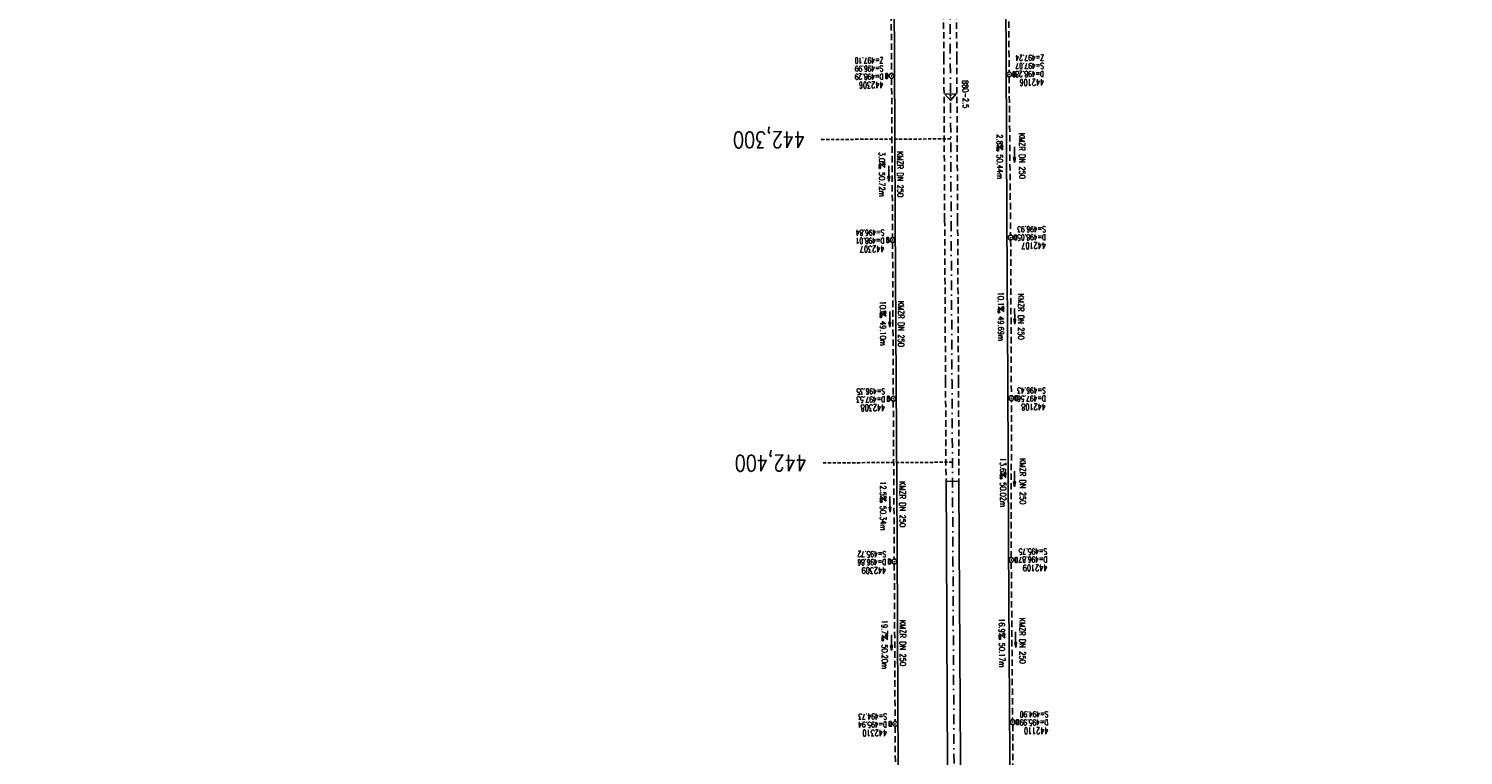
# Model space of a CAD drawing. Extents: x 459406 to 461721, y 413308 to 423218.
# Tile 164 of 256: x 460986 to 461429, y 419031 to 419256. Entities that reach past the tile are written whole.
import ezdxf
from ezdxf.enums import TextEntityAlignment as Align

# ---------------------------------------------------------------- set-up
doc = ezdxf.new("R2010")
doc.units = 0
doc.header["$LTSCALE"] = 2
doc.header["$MEASUREMENT"] = 0
for name, pattern in [('AUSGEZOGEN', [0]), ('GESTRICH-X2', [1.5, 1, -0.5]), ('GESTRICHELT', [0.75, 0.5, -0.25]), ('STRICHPT-X3', [3, 1.5, -0.75, 0, -0.75])]:
    doc.linetypes.add(name, pattern=pattern)
doc.layers.get('0').update_dxf_attribs({"linetype": 'AUSGEZOGEN'})
for name, color, linetype in [('ACHSE', 1, 'STRICHPT-X3'), ('FBR', 8, 'CONTINUOUS'), ('HEKTOM', 1, 'GESTRICHELT'), ('KANAL', 7, 'GESTRICH-X2'), ('MS-UEBERFAHRT', 8, 'GESTRICH-X2'), ('Netzknoten_PKT', 7, 'CONTINUOUS'), ('Netzknoten_PKT-NR', 7, 'CONTINUOUS'), ('Netzknoten_SIGNATUR', 7, 'CONTINUOUS'), ('PFEIL', 7, 'CONTINUOUS'), ('SCHACHTNR', 6, 'CONTINUOUS'), ('SCHSYMBOL', 7, 'AUSGEZOGEN'), ('TEXTO', 4, 'CONTINUOUS'), ('TEXTU', 4, 'CONTINUOUS')]:
    doc.layers.add(name, color=color, linetype=linetype)
doc.styles.add('ROMANS', font='romans.shx', dxfattribs={"width": 0.8})

# ---------------------------------------------------------------- blocks, each defined once
blk = doc.blocks.new('GST')
at = {"color": 0}
blk.add_circle((0, 0), 0.75, dxfattribs=at)
blk.add_point((0, 0), dxfattribs=at)
blk = doc.blocks.new('13')
blk.add_lwpolyline([(0.76, 1.22), (-0.75, 1.22), (-0.75, 1.8), (0.76, 1.8)], close=True)
at = {"rotation": 180}
blk.add_blockref('GST', (0, 0), dxfattribs=at)
blk = doc.blocks.new('PROM')
blk.add_line((1.57, 1.82), (0.02, 0.02))
for centre, radius in [((0.32, 1.51), 0.317), ((0.94, 0.29), 0.283), ((1.64, 0.29), 0.283)]:
    blk.add_circle(centre, radius)
blk.add_arc((0.99, 2.68), 1.03, 239.1414, 303.3549)
blk = doc.blocks.new('PFEIL2')
at = {"color": 0}
for p, q in [((0.88, 0), (-2.4, -0.01)), ((0.88, -0.27), (0.88, 0.28)), ((0.88, 0.28), (2.43, 0.01)), ((0.91, 0.27), (0.88, 0.26)), ((0.97, 0.26), (0.88, 0.25)), ((1.02, 0.25), (0.88, 0.23)), ((1.07, 0.24), (0.88, 0.21)), ((1.13, 0.23), (0.88, 0.19)), ((1.18, 0.22), (0.88, 0.17)), ((1.24, 0.21), (0.88, 0.15)), ((1.29, 0.21), (0.88, 0.14)), ((1.34, 0.2), (0.88, 0.12)), ((1.4, 0.19), (0.88, 0.1)), ((1.45, 0.18), (0.88, 0.08)), ((1.51, 0.17), (0.88, 0.06)), ((1.56, 0.16), (0.88, 0.04)), ((1.61, 0.15), (0.88, 0.02)), ((1.67, 0.14), (0.88, 0.01)), ((1.72, 0.13), (0.88, -0.01)), ((1.78, 0.12), (0.88, -0.03)), ((1.83, 0.11), (0.88, -0.05)), ((1.88, 0.1), (0.88, -0.07)), ((1.94, 0.09), (0.88, -0.09)), ((2.05, 0.08), (0.88, -0.12)), ((1.99, 0.08), (0.88, -0.11)), ((2.1, 0.07), (0.88, -0.14)), ((2.15, 0.06), (0.88, -0.16)), ((2.21, 0.05), (0.88, -0.18)), ((2.26, 0.04), (0.88, -0.2)), ((2.32, 0.03), (0.88, -0.22)), ((2.37, 0.02), (0.88, -0.23)), ((2.42, 0.01), (0.88, -0.25)), ((2.43, 0.01), (0.88, -0.27))]:
    blk.add_line(p, q, dxfattribs=at)
blk = doc.blocks.new('17')
blk.add_lwpolyline([(-0.76, -1.22), (0.75, -1.22), (0.75, -1.8), (-0.76, -1.8)], close=True)
blk.add_blockref('GST', (0, 0))
blk = doc.blocks.new('PKT')
at = {"color": 0}
blk.add_circle((0, 0), 0.15, dxfattribs=at)
blk.add_point((0, 0), dxfattribs=at)
blk = doc.blocks.new('Station_Netzknoten')
at = {"layer": 'Netzknoten_SIGNATUR'}
for p, q in [((-1.75, 0.5), (1.75, 0.5)), ((0, -1.5), (-1.75, 0.5)), ((0, -1.5), (1.75, 0.5))]:
    blk.add_line(p, q, dxfattribs=at)
blk.add_point((0, 0), dxfattribs=at)

msp = doc.modelspace()

# ---------------------------------------------------------------- linework, layer by layer
at = {"layer": 'ACHSE', "flags": 128}
msp.add_lwpolyline([(461161.88, 420437.76, -0.000001), (461165.78, 420419.42, -0.000002), (461167.09, 420413.31), (461177.49, 420364.41), (461187.91, 420315.5), (461193.11, 420291.05), (461198.32, 420266.6, 0.000013), (461200.55, 420256.1, -0.000008), (461202.78, 420245.61, -0.000126), (461202.84, 420245.34, -0.000011), (461203.52, 420242.15, -0.001203), (461205.52, 420232.59, -0.000771), (461208.59, 420217.67, -0.001324), (461210.77, 420206.86, -0.001044), (461213.46, 420193.14, -0.001041), (461215.82, 420180.84, -0.001046), (461218.13, 420168.58, -0.001043), (461220.38, 420156.31, -0.00104), (461222.59, 420143.98, -0.00104), (461224.74, 420131.65, -0.001043), (461226.84, 420119.35, -0.001046), (461228.88, 420107.04, -0.001042), (461230.89, 420094.68, -0.001044), (461232.83, 420082.32, -0.001045), (461234.73, 420069.98, -0.001048), (461236.57, 420057.6, -0.00105), (461238.36, 420045.24, -0.001042), (461240.1, 420032.88, -0.00104), (461241.79, 420020.48, -0.001038), (461243.43, 420008.07, -0.00104), (461245.01, 419995.69, -0.001048), (461246.55, 419983.28, -0.001048), (461248.03, 419970.87, -0.001045), (461249.46, 419958.47, -0.001042), (461250.84, 419946.03, -0.00104), (461252.16, 419933.58, -0.001043), (461253.44, 419921.16, -0.001047), (461254.66, 419908.73, -0.001046), (461255.83, 419896.28, -0.001044), (461256.95, 419883.83, -0.001044), (461258.01, 419871.37, -0.001042), (461259.03, 419858.92, -0.001041), (461259.99, 419846.45, -0.001045), (461260.9, 419833.96, -0.00105), (461261.76, 419821.51, -0.001044), (461262.56, 419809.09, -0.001035), (461263.31, 419796.56, -0.001039), (461264.02, 419784.01, -0.001052), (461264.67, 419771.6, -0.001051), (461265.26, 419759.2, -0.001036), (461265.81, 419746.63, -0.001035), (461266.31, 419734.06, -0.001048), (461266.74, 419721.64, -0.001053), (461267.13, 419709.21, -0.001043), (461267.47, 419696.65, -0.001038), (461267.78, 419683.02, -0.001246), (461267.99, 419671.66, -0.000845), (461268.2, 419656.35, -0.001335), (461268.29, 419646.66, -0.000076), (461268.34, 419639.67, -0.000344), (461268.35, 419638.12, -0.000008), (461268.39, 419629.89, 0.000017), (461268.44, 419621.66, 0.000001), (461268.5, 419609.16, -0.000009), (461268.57, 419596.66, -0.000011), (461268.64, 419584.16, 0.000013), (461268.7, 419571.66, 0.000007), (461268.77, 419559.16, -0.00001), (461268.84, 419546.66), (461269.1, 419496.66), (461269.37, 419446.66), (461269.63, 419396.66), (461269.9, 419346.67), (461270.16, 419296.67), (461270.43, 419246.67), (461270.69, 419196.67), (461270.96, 419146.67), (461271.22, 419096.67), (461271.49, 419046.67), (461271.75, 418996.67, -0.00001), (461271.82, 418984.17, 0.000007), (461271.88, 418971.67, 0.000013), (461271.95, 418959.17, -0.00001), (461272.02, 418946.67, -0.00001), (461272.08, 418934.17, 0.00001), (461272.15, 418921.67, 0.00001), (461272.21, 418909.17, -0.00001), (461272.28, 418896.67, -0.00001), (461272.35, 418884.17, 0.00001), (461272.41, 418871.67, 0.00001), (461272.48, 418859.17, -0.000008), (461272.55, 418846.67, -0.000012), (461272.61, 418834.17, 0.000001), (461272.68, 418821.67, 0.000028), (461272.72, 418813.34, -0.000014), (461272.77, 418805, -0.000517), (461272.77, 418803.54, -0.00011), (461272.79, 418796.67, -0.00198), (461272.78, 418786.97, -0.001256), (461272.67, 418771.67, -0.001874), (461272.51, 418760.32, -0.00156), (461272.22, 418746.68, -0.001561), (461271.89, 418734.16, -0.001568), (461271.47, 418721.69, -0.001564), (461270.98, 418709.23, -0.001556), (461270.41, 418696.71, -0.001558), (461269.76, 418684.2, -0.001564), (461269.03, 418671.75, -0.001572), (461268.22, 418659.29, -0.001568), (461267.34, 418646.81, -0.001561), (461266.38, 418634.35, -0.001559), (461265.34, 418621.89, -0.001562), (461264.22, 418609.41, -0.001569), (461263.02, 418597, -0.001568), (461261.75, 418584.58, -0.001563), (461260.4, 418572.14, -0.001556), (461258.97, 418559.71, -0.001558), (461257.46, 418547.31, -0.001565), (461255.88, 418534.9, -0.001566), (461254.22, 418522.52, -0.001565), (461252.48, 418510.16, -0.001561), (461250.66, 418497.77, -0.001562), (461248.77, 418485.4, -0.001565), (461246.8, 418473.07, -0.001567), (461244.75, 418460.75, -0.001565), (461242.63, 418448.42, -0.001562), (461240.43, 418436.12, -0.001561), (461238.15, 418423.83, -0.001563), (461235.79, 418411.54, -0.001567), (461233.36, 418399.29, -0.001565), (461230.85, 418387.07, -0.00156), (461228.26, 418374.82, -0.001559), (461225.6, 418362.59, -0.001563), (461222.86, 418350.41, -0.001567), (461220.05, 418338.24, -0.001564), (461217.16, 418326.07, -0.001562), (461214.19, 418313.92, -0.001563), (461211.15, 418301.8, -0.001563), (461207.62, 418288.1, -0.002038), (461204.84, 418277.61, -0.001089), (461200.88, 418263.05, -0.001658), (461198.22, 418253.5, -0.000013), (461197.53, 418251.04, -0.000228), (461197.49, 418250.9, -0.000007), (461194.46, 418240.17, 0.000006), (461191.43, 418229.44), (461184.63, 418205.39), (461177.83, 418181.33, 0.000005), (461174.44, 418169.3, -0.000005), (461171.04, 418157.27, -0.000019), (461167.64, 418145.24, 0.000019), (461164.24, 418133.21), (461157.44, 418109.15), (461150.65, 418085.09, 0.000005), (461147.25, 418073.06, -0.000001), (461143.85, 418061.03, -0.000002), (461140.45, 418049.01, -0.000002), (461137.05, 418036.98, -0.000015), (461133.65, 418024.95, 0.000019), (461130.25, 418012.92), (461123.46, 417988.86), (461116.66, 417964.8, 0.000001), (461115.31, 417960.01, 0.000001), (461112.35, 417949.55, 0.000375), (461111.88, 417947.88, 0.000088), (461109.88, 417940.74, 0.001331), (461107.28, 417931.38, 0.000846), (461103.25, 417916.63, 0.001238), (461100.29, 417905.61, 0.001041), (461096.83, 417892.47, 0.001036), (461093.69, 417880.37, 0.001036), (461090.61, 417868.26, 0.001038), (461087.57, 417856.12, 0.00104), (461084.59, 417844, 0.001041), (461081.65, 417831.86, 0.001037), (461078.77, 417819.68, 0.001037), (461075.93, 417807.51, 0.001036), (461073.15, 417795.32, 0.001043), (461070.41, 417783.09, 0.001049), (461067.73, 417770.91, 0.00104), (461065.11, 417758.74, 0.001034), (461062.53, 417746.46, 0.00103), (461059.99, 417734.18, 0.001036), (461057.52, 417721.97, 0.001044), (461055.1, 417709.74, 0.001039), (461052.71, 417697.44, 0.00104), (461050.38, 417685.14, 0.001043), (461048.11, 417672.86, 0.001039), (461045.89, 417660.59, 0.001034), (461043.72, 417648.25, 0.001037), (461041.59, 417635.89, 0.001045), (461039.53, 417623.61, 0.001043), (461037.52, 417611.32, 0.001035), (461035.54, 417598.93, 0.001032), (461033.62, 417586.54, 0.001037), (461031.76, 417574.21, 0.001044), (461029.95, 417561.86, 0.001041), (461028.19, 417549.47, 0.001039), (461026.47, 417537.08, 0.00104), (461024.82, 417524.7, 0.001038), (461023.21, 417512.31, 0.001036), (461021.65, 417499.9, 0.001039), (461020.15, 417487.47, 0.001043), (461018.7, 417475.08, 0.001041), (461017.3, 417462.68, 0.001038), (461015.95, 417450.23, 0.001035), (461014.65, 417437.76, 0.00104), (461013.4, 417425.36, 0.001038), (461012.21, 417412.95, 0.001032), (461011.07, 417400.47, 0.001036), (461009.97, 417388, 0.001039), (461008.93, 417375.56, 0.001048), (461007.95, 417363.09, 0.001048), (461007.01, 417350.63, 0.001037), (461005.98, 417336.12, 0.001443), (461005.3, 417325.69, 0.000621), (461004.39, 417310.95, 0.000896), (461003.79, 417300.74, 0.000001), (461003.78, 417300.53, 0.000151), (461003.78, 417300.53, 0.000033), (461003.08, 417288.15, -0.000002), (461002.39, 417275.78), (461000.98, 417250.82), (460999.58, 417225.86), (460996.77, 417175.93), (460993.97, 417126.01, 0), (460992.56, 417101.05, 0), (460991.16, 417076.09), (460988.35, 417026.17, 0.000005), (460987.42, 417009.53, 0.000002), (460985.55, 416976.25)], format="xyb", dxfattribs=at)
at = {"layer": 'FBR'}
msp.add_line((461269.12, 419115.73), (461273.12, 419115.82), dxfattribs=at)
for points in [[(461251.85, 419496.57), (461252.12, 419446.57), (461252.38, 419396.57), (461252.65, 419346.57), (461252.91, 419296.58), (461253.18, 419246.58), (461253.44, 419196.58), (461253.71, 419146.58), (461253.97, 419096.58), (461254.24, 419046.58), (461254.5, 418996.58, -0.00001), (461254.57, 418984.08, 0.000007), (461254.63, 418971.58, 0.000013), (461254.7, 418959.08, -0.00001), (461254.77, 418946.58, -0.00001), (461254.83, 418934.08, 0.00001)], [(461286.35, 419496.76), (461286.62, 419446.76), (461286.88, 419396.76), (461287.15, 419346.76), (461287.41, 419296.76), (461287.68, 419246.76), (461287.94, 419196.76), (461288.21, 419146.76), (461288.47, 419096.76), (461288.74, 419046.76), (461289, 418996.76, -0.00001), (461289.07, 418984.26, 0.000007), (461289.13, 418971.76, 0.000013), (461289.2, 418959.26, -0.00001), (461289.27, 418946.76, -0.00001), (461289.33, 418934.26, 0.00001)], [(461269.12, 419115.73), (461269.22, 419096.66), (461269.49, 419046.66), (461269.75, 418996.66, -0.00001), (461269.82, 418984.16, 0.000007), (461269.88, 418971.66, 0.000013), (461269.95, 418959.16, -0.00001), (461270.02, 418946.66, -0.00001), (461270.08, 418934.16, 0.00001)], [(461273.12, 419115.75), (461273.22, 419096.68), (461273.49, 419046.68), (461273.75, 418996.68, -0.00001), (461273.82, 418984.18, 0.000007), (461273.88, 418971.68, 0.000013), (461273.95, 418959.18, -0.00001), (461274.02, 418946.68, -0.000004), (461274.05, 418941.1, 0.00001)]]:
    msp.add_lwpolyline(points, format="xyb", dxfattribs=at)
at = {"layer": 'HEKTOM'}
for p, q in [((461270.56, 419221.66), (461230.56, 419221.47)), ((461271.09, 419121.66), (461231.09, 419121.47))]:
    msp.add_line(p, q, dxfattribs=at)
at = {"layer": 'KANAL'}
for p, q in [((461252, 419290.16), (461252.28, 419241.88)), ((461288.47, 419290.97), (461288.59, 419242.34)), ((461252.28, 419240.38), (461252.59, 419191.16)), ((461288.62, 419240.84), (461289.09, 419191.91)), ((461252.59, 419189.66), (461252.81, 419142.06)), ((461289.09, 419190.41), (461289.31, 419142.22)), ((461252.81, 419140.56), (461253.12, 419091.72)), ((461289.28, 419092.19), (461289.31, 419140.72)), ((461289.28, 419090.69), (461289.69, 419042.03)), ((461253.12, 419090.22), (461253.37, 419041.5)), ((461253.37, 419040), (461253.75, 418991.38)), ((461289.72, 419040.53), (461289.88, 418992))]:
    msp.add_line(p, q, dxfattribs=at)
at = {"layer": 'MS-UEBERFAHRT'}
for points in [[(461267.79, 419366.89), (461267.9, 419346.66), (461268.16, 419296.66), (461268.43, 419246.66), (461268.69, 419196.66), (461268.96, 419146.66), (461269.12, 419115.73)], [(461271.79, 419366.91), (461271.9, 419346.68), (461272.16, 419296.68), (461272.43, 419246.68), (461272.69, 419196.68), (461272.96, 419146.68), (461273.12, 419115.82)]]:
    msp.add_lwpolyline(points, dxfattribs=at)

# ---------------------------------------------------------------- block references
at = {"layer": 'Netzknoten_PKT'}
msp.add_blockref('PKT', (461270.49, 419235.03), dxfattribs=at)
at = {"layer": 'Netzknoten_SIGNATUR', "rotation": 0.2474638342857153}
msp.add_blockref('Station_Netzknoten', (461270.49, 419235.03), dxfattribs=at)
at = {"layer": 'PFEIL'}
for p, rotation in [((461290.27, 419216.81), 270.5430000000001), ((461251.41, 419210.91), 270.366), ((461251.71, 419165.85), 270.2509), ((461290.33, 419166.82), 270.256), ((461290.29, 419116.46), 269.9645), ((461251.77, 419108.69), 270.3483000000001), ((461252.25, 419065.86), 270.299), ((461290.62, 419066.84), 270.4842)]:
    msp.add_blockref('PFEIL2', p, dxfattribs=dict(at, rotation=rotation))
at = {"layer": 'SCHSYMBOL', "rotation": 270.3037}
for name, p in [('17', (461252.27, 419241.12)), ('13', (461288.61, 419241.6)), ('17', (461252.6, 419190.4)), ('13', (461289.09, 419191.16)), ('17', (461252.81, 419141.3)), ('13', (461289.31, 419141.47)), ('17', (461253.12, 419090.96)), ('13', (461289.28, 419091.45)), ('13', (461289.7, 419041.28)), ('17', (461253.38, 419040.76))]:
    msp.add_blockref(name, p, dxfattribs=at)
at = {"layer": 'TEXTU'}
for p, rotation in [((461284.82, 419219.84), 270.5430000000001), ((461248.38, 419214.39), 270.366), ((461248.7, 419168.33), 270.2509), ((461285.18, 419169.79), 270.256), ((461285.84, 419118.49), 270.0783267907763), ((461248.76, 419111.17), 270.3483000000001), ((461249.24, 419068.34), 270.299), ((461285.47, 419068.83), 270.4842)]:
    msp.add_blockref('PROM', p, dxfattribs=dict(at, rotation=rotation))

# ---------------------------------------------------------------- texts
at = {"layer": 'HEKTOM', "style": 'ROMANS', "width": 0.8}
for s, p in [('442,300', (461225.53, 419223.94)), ('442,400', (461226.06, 419123.94))]:
    msp.add_text(s, height=5, rotation=180.3036, dxfattribs=at).set_placement(p)
at = {"layer": 'Netzknoten_PKT-NR', "style": 'ROMANS', "width": 0.75}
msp.add_text('880-2.5', height=1.8, rotation=271.1532, dxfattribs=at).set_placement((461274.32, 419231.09), align=Align.RIGHT)
at = {"layer": 'SCHACHTNR', "style": 'ROMANS'}
for s, height, width, p in [('Z=497.10', 1.8, 0.6, (461249.75, 419246.81)), ('Z=497.24', 1.8, 0.6, (461299.4, 419247.63)), ('D=498.29', 1.8, 0.6, (461249.78, 419241.81)), ('S=496.99', 1.8, 0.6, (461249.75, 419244.31)), ('D=498.28', 1.8, 0.6, (461299.4, 419242.63)), ('S=497.07', 1.8, 0.6, (461299.4, 419245.13)), ('442306', 2, 0.7, (461249.78, 419239.31)), ('442106', 2, 0.7, (461299.43, 419240.13)), ('S=496.84', 1.8, 0.6, (461250.09, 419193.59)), ('S=496.93', 1.8, 0.6, (461299.98, 419194.63)), ('442307', 2, 0.7, (461250.09, 419188.59)), ('D=498.01', 1.8, 0.6, (461250.09, 419191.09)), ('442107', 2, 0.7, (461300.01, 419189.63)), ('D=498.05', 1.8, 0.6, (461300.01, 419192.13)), ('S=496.35', 1.8, 0.6, (461250.28, 419144.5)), ('S=496.43', 1.8, 0.6, (461299.95, 419144.77)), ('442308', 2, 0.7, (461250.31, 419139.5)), ('D=497.53', 1.8, 0.6, (461250.31, 419142)), ('D=497.56', 1.8, 0.6, (461299.98, 419142.27)), ('442108', 2, 0.7, (461299.98, 419139.77)), ('S=495.75', 1.8, 0.6, (461300.42, 419095)), ('D=496.86', 1.8, 0.6, (461250.62, 419091.66)), ('S=495.72', 1.8, 0.6, (461250.59, 419094.16)), ('D=496.87', 1.8, 0.6, (461300.45, 419092.5)), ('442309', 2, 0.7, (461250.62, 419089.16)), ('442109', 2, 0.7, (461300.45, 419090)), ('S=494.73', 1.8, 0.6, (461250.87, 419043.94)), ('D=495.99', 1.8, 0.6, (461300.75, 419042.12)), ('S=494.90', 1.8, 0.6, (461300.75, 419044.62)), ('D=495.94', 1.8, 0.6, (461250.87, 419041.44)), ('442310', 2, 0.7, (461250.87, 419038.94)), ('442110', 2, 0.7, (461300.78, 419039.62))]:
    msp.add_text(s, height=height, rotation=180.3036, dxfattribs=dict(at, width=width)).set_placement(p)
at = {"layer": 'TEXTO', "style": 'ROMANS', "width": 0.75}
for rotation, p in [(270.543, (461291.73, 419216.37)), (270.366, (461254.06, 419210.71)), (270.256, (461291.4, 419166.64)), (270.2509, (461254.33, 419164.43)), (270.0783, (461291.93, 419115.73)), (270.3483, (461254.77, 419108.67)), (270.299, (461254.86, 419065.73)), (270.4842, (461291.83, 419066.43))]:
    msp.add_text('KMZR DN 250', height=1.8, rotation=rotation, dxfattribs=at).set_placement(p, align=Align.CENTER)
at = {"layer": 'TEXTU', "style": 'ROMANS', "width": 0.75}
for s, rotation, p in [('2.8', 270.543, (461284.78, 419223.06)), ('3.0', 270.366, (461248.38, 419217.63)), ('50.44m', 270.543, (461284.84, 419216.84)), ('50.72m', 270.366, (461248.41, 419211.41)), ('10.0', 270.2509, (461248.69, 419171.56)), ('10.1', 270.256, (461285.16, 419174.38)), ('49.69m', 270.256, (461285.19, 419166.78)), ('49.10m', 270.2509, (461248.72, 419165.34)), ('13.6', 270.0783, (461285.84, 419123.07)), ('12.5', 270.3483, (461248.75, 419115.75)), ('50.02m', 270.0783, (461285.86, 419115.47)), ('50.34m', 270.3483, (461248.78, 419108.19)), ('19.7', 270.299, (461249.22, 419072.91)), ('16.9', 270.4842, (461285.44, 419073.41)), ('50.20m', 270.299, (461249.25, 419065.34)), ('50.17m', 270.4842, (461285.5, 419065.84))]:
    msp.add_text(s, height=1.8, rotation=rotation, dxfattribs=at).set_placement(p)

doc.saveas('drawing.dxf')
